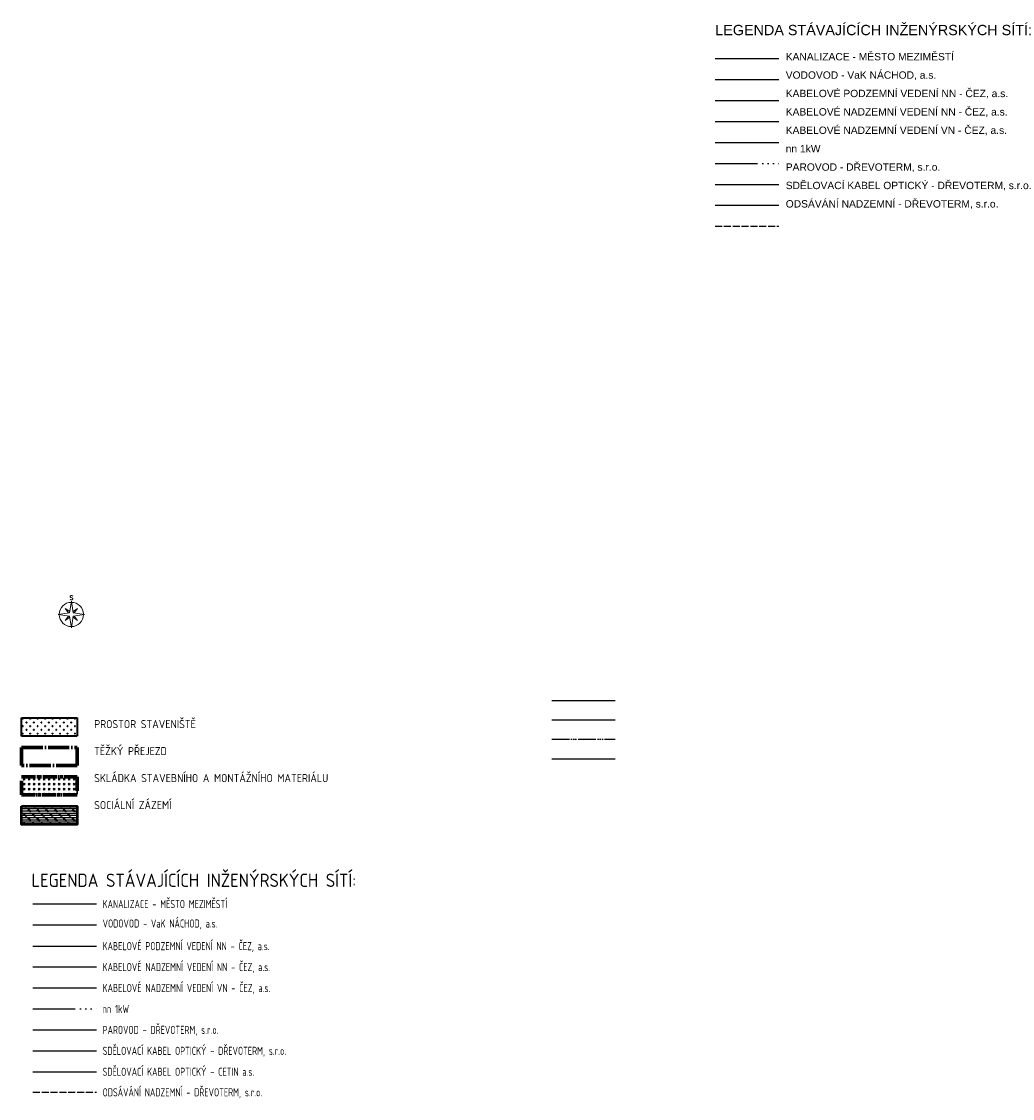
# Model space of a CAD drawing. Extents: x -607893402 to -606472477, y -1001733938 to -1001014811.
# Tile 22 of 23: x -607127542 to -606790764, y -1001380703 to -1001014811. Entities that reach past the tile are written whole.
import ezdxf
from ezdxf.enums import TextEntityAlignment as Align

# ---------------------------------------------------------------- set-up
doc = ezdxf.new("R2010")
doc.units = 0
doc.header["$MEASUREMENT"] = 0
for name, pattern in [('ACAD_ISO02W100', [15, 12, -3]), ('ACAD_ISO04W100', [30, 24, -3, 0, -3]), ('ACAD_ISO06W100', [36, 24, -3, 0, -3, 0, -3, 0, -3])]:
    doc.linetypes.add(name, pattern=pattern)
for name, color, linetype in [('00 legenda', 7, 'CONTINUOUS'), ('horkovod', 6, 'ACAD_ISO04W100'), ('nn_Nadzemní', 1, '_EL_VEDENI_NN_NADZ'), ('nn_Podzemní', 3, 'EL_VEDENI_NN_PODZ'), ('nízké napění', 71, 'ACAD_ISO06W100'), ('ODSÁVÁNÍ', 96, 'ACAD_ISO02W100'), ('OPTICKÝ KABEL', 60, '_EL_VEDENI_SLABOPROUD_PODZ'), ('parovod', 6, '_PRIMARNI_PAROVOD_PODZ'), ('popis_2', 3, 'CONTINUOUS'), ('popis_ut', 3, 'CONTINUOUS'), ('SOC. ZÁZEMÍ', 152, 'CONTINUOUS'), ('vn_Nadzemní', 1, '_EL_VEDENI_VN_NADZ')]:
    doc.layers.add(name, color=color, linetype=linetype)
for name, color, linetype, lineweight in [('KANALIZACE', 32, 'KANALIZACE_PODZ', 50), ('PROSTOR STAVENIŠTĚ', 3, 'CONTINUOUS', 50), ('SKLÁDKA MATERIÁLU', 210, 'ACAD_ISO06W100', 70), ('TĚŽKÝ PŘEJEZD', 30, 'ACAD_ISO04W100', 70), ('VK_legenda', 94, 'CONTINUOUS', 30), ('VODOVOD', 4, 'VODOVOD_PODZ', 50)]:
    doc.layers.add(name, color=color, linetype=linetype, lineweight=lineweight)
doc.styles.add('ROMAND', font='romand', dxfattribs={"width": 0.8, "height": 5})
doc.styles.add('S', font='isocp.shx')
doc.linetypes.add('_EL_VEDENI_NN_NADZ', pattern='A,10,-15,[109,CADKON.SHX,S=5,R=0,X=0,Y=0],-50,10,-10', length=95)
doc.linetypes.add('_EL_VEDENI_SLABOPROUD_PODZ', pattern='A,35,-30,[116,CADKON.SHX,S=5,R=0,X=0,Y=0],-35', length=100)
doc.linetypes.add('_EL_VEDENI_VN_NADZ', pattern='A,10,-15,[110,CADKON.SHX,S=5,R=0,X=0,Y=0],-50,10,-10', length=95)
doc.linetypes.add('_PRIMARNI_PAROVOD_PODZ', pattern='A,35,-15,[125,CADKON.SHX,S=1.25,R=0,X=0,Y=0],-50', length=100)
doc.linetypes.add('_VODA_PITNA_PODZ', pattern='A,35,-15,[117,CADKON.SHX,S=1.25,R=0,X=0,Y=0],-50', length=100)
doc.linetypes.add('EL_VEDENI_NN_PODZ', pattern='A,35,-15,[109,CADKON.SHX,S=5,R=0,X=0,Y=0],-50', length=100)
doc.linetypes.add('KANALIZACE_PODZ', pattern='A,35,-15,[102,CADKON.SHX,S=5,R=0,X=0,Y=5],-5,30,-15', length=100)
doc.linetypes.add('VODOVOD_PODZ', pattern='A,35,-15,[119,CADKON.SHX,S=1.25,R=0,X=0,Y=0],-50', length=100)

# ---------------------------------------------------------------- blocks, each defined once
blk = doc.blocks.new('SEVERKA')
at = {"layer": 'VK_legenda', "lineweight": 13}
for p, q in [((0, 9), (-1.22, 1.22)), ((0, 9), (1.22, 1.22)), ((-9, 0), (-1.22, 1.22)), ((-9, 0), (-1.22, -1.22)), ((-4.14, 4.14), (-1.93, 1.11)), ((-4.14, 4.14), (-1.11, 1.93)), ((4.14, 4.14), (1.11, 1.93)), ((9, 0), (1.22, 1.22)), ((9, 0), (1.22, -1.22)), ((4.14, 4.14), (1.93, 1.11)), ((-4.14, -4.14), (-1.93, -1.11)), ((-4.14, -4.14), (-1.11, -1.93)), ((0, -9), (-1.22, -1.22)), ((0, -9), (1.22, -1.22)), ((4.14, -4.14), (1.11, -1.93)), ((4.14, -4.14), (1.93, -1.11))]:
    blk.add_line(p, q, dxfattribs=at)
for start, end in [(90.81525, 179.18475), (0.81525, 89.18475), (180.81525, 269.18475), (270.81525, 359.18475)]:
    blk.add_arc((0, 0), 8.25, start, end, dxfattribs=at)
at = {"layer": 'VK_legenda', "lineweight": 13, "style": 'ROMAND'}
blk.add_text('S', height=3, dxfattribs=at).set_placement((0, 9), align=Align.BOTTOM_CENTER)

msp = doc.modelspace()

# ---------------------------------------------------------------- hatches: boundary and pattern name
at = {"layer": '00 legenda', "lineweight": 9, "transparency": 33554526}
h = msp.add_hatch(dxfattribs=at)
h.set_pattern_fill('CROSS', color=3, scale=200)
h.set_pattern_definition([(0, (-607415760.2, -1001438359.6), (1270, 1270), [635, -1905]), (90, (-607415442.7, -1001438677.1), (-1270, 1270), [635, -1905])])
h.paths.add_polyline_path([(-607127541.6, -1001251416.1), (-607127541.6, -1001257590.8), (-607108599.6, -1001257590.8), (-607108599.6, -1001251416.1)])
at = {"layer": 'SKLÁDKA MATERIÁLU', "linetype": 'Continuous', "lineweight": -3}
h = msp.add_hatch(dxfattribs=at)
h.set_pattern_fill('GOST_GLASS', color=256, scale=200)
h.set_pattern_definition([(45, (0, 11028.6), (1697.0562748, 0), [1000, -1400]), (45, (424.3, 11028.6), (1697.0562748, 0), [400, -2000]), (45, (0, 11452.9), (1697.0562748, 0), [400, -2000])])
h.paths.add_polyline_path([(-607127541.6, -1001271400.5), (-607108599.6, -1001271400.5), (-607108599.6, -1001277575.3), (-607127541.6, -1001277575.3)])
at = {"layer": 'SOC. ZÁZEMÍ', "ltscale": 200}
h = msp.add_hatch(dxfattribs=at)
h.set_pattern_fill('CORK', color=256, scale=6000)
h.set_pattern_definition([(0, (0, 0), (0, 750), []), (135, (375, -375), (-1499.9999975, -1499.9999975), [1060.660176, -1060.660176]), (135, (562.5, -375), (-1499.9999975, -1499.9999975), [1060.660176, -1060.660176]), (135, (750, -375), (-1499.9999975, -1499.9999975), [1060.660176, -1060.660176])])
h.paths.add_polyline_path([(-607127541.6, -1001281392.8), (-607108599.6, -1001281392.8), (-607108599.6, -1001287567.5), (-607127541.6, -1001287567.5)])

# ---------------------------------------------------------------- linework, layer by layer
at = {"layer": 'horkovod', "linetype": '_PRIMARNI_PAROVOD_PODZ', "ltscale": 100}
msp.add_lwpolyline([(-606947361.4, -1001265290.7), (-606925750.4, -1001265290.7)], dxfattribs=at)
at = {"layer": 'KANALIZACE', "color": 34, "lineweight": -3, "ltscale": 200}
for p, q in [((-606891829.7, -1001027377.5), (-606870218.6, -1001027377.5)), ((-607123681.3, -1001314611.3), (-607102070.3, -1001314611.3))]:
    msp.add_line(p, q, dxfattribs=at)
at = {"layer": 'KANALIZACE', "color": 34, "lineweight": -3, "ltscale": 100}
msp.add_line((-606947361.4, -1001245452.5), (-606925750.4, -1001245452.5), dxfattribs=at)
at = {"layer": 'nn_Nadzemní', "lineweight": -3, "ltscale": 200}
for points in [[(-606891829.7, -1001048792.1), (-606870218.6, -1001048792.1)], [(-607123681.3, -1001336025.9), (-607102070.3, -1001336025.9)]]:
    msp.add_lwpolyline(points, dxfattribs=at)
at = {"layer": 'nn_Podzemní', "lineweight": -3, "ltscale": 200}
for points in [[(-606891829.7, -1001041676.9), (-606870218.6, -1001041676.9)], [(-607123681.3, -1001328910.8), (-607102070.3, -1001328910.8)]]:
    msp.add_lwpolyline(points, dxfattribs=at)
at = {"layer": 'nízké napění', "ltscale": 600}
for points in [[(-606891829.7, -1001063022.4), (-606870218.6, -1001063022.4)], [(-607123681.3, -1001350256.3), (-607102070.3, -1001350256.3)]]:
    msp.add_lwpolyline(points, dxfattribs=at)
at = {"layer": 'nízké napění', "color": 71, "ltscale": 250}
msp.add_lwpolyline([(-606947361.4, -1001258678), (-606925750.4, -1001258678)], dxfattribs=at)
at = {"layer": 'ODSÁVÁNÍ', "ltscale": 200}
for points in [[(-606891829.7, -1001084298.8), (-606870218.6, -1001084298.8)], [(-607123681.3, -1001378578.6), (-607102070.3, -1001378578.6)]]:
    msp.add_lwpolyline(points, dxfattribs=at)
at = {"layer": 'OPTICKÝ KABEL', "lineweight": -3, "ltscale": 200}
for points in [[(-606891829.7, -1001077252.8), (-606870218.6, -1001077252.8)], [(-607123681.3, -1001364486.6), (-607102070.3, -1001364486.6)]]:
    msp.add_lwpolyline(points, dxfattribs=at)
at = {"layer": 'OPTICKÝ KABEL', "color": 240, "lineweight": -3, "ltscale": 200}
msp.add_lwpolyline([(-607123681.3, -1001371601.7), (-607102070.3, -1001371601.7)], dxfattribs=at)
at = {"layer": 'parovod', "lineweight": -3, "ltscale": 200}
for points in [[(-606891829.7, -1001070137.6), (-606870218.6, -1001070137.6)], [(-607123681.3, -1001357371.4), (-607102070.3, -1001357371.4)]]:
    msp.add_lwpolyline(points, dxfattribs=at)
at = {"layer": 'PROSTOR STAVENIŠTĚ', "color": 3, "linetype": 'ACAD_ISO04W100', "lineweight": 35, "ltscale": 0.2}
msp.add_lwpolyline([(-607127541.6, -1001251416.1), (-607108599.6, -1001251416.1), (-607108599.6, -1001257590.8), (-607127541.6, -1001257590.8)], close=True, dxfattribs=at)
at = {"layer": 'SKLÁDKA MATERIÁLU', "ltscale": 200}
msp.add_lwpolyline([(-607127541.6, -1001271400.5), (-607108599.6, -1001271400.5), (-607108599.6, -1001277575.3), (-607127541.6, -1001277575.3)], close=True, dxfattribs=at)
at = {"layer": 'SOC. ZÁZEMÍ', "lineweight": 50, "ltscale": 200}
msp.add_lwpolyline([(-607127541.6, -1001281392.8), (-607108599.6, -1001281392.8), (-607108599.6, -1001287567.5), (-607127541.6, -1001287567.5)], close=True, dxfattribs=at)
at = {"layer": 'TĚŽKÝ PŘEJEZD', "ltscale": 300}
msp.add_lwpolyline([(-607127541.6, -1001261408.3), (-607108599.6, -1001261408.3), (-607108599.6, -1001267583.1), (-607127541.6, -1001267583.1)], close=True, dxfattribs=at)
at = {"layer": 'vn_Nadzemní', "lineweight": -3, "ltscale": 200}
for points in [[(-606891829.7, -1001055907.3), (-606870218.6, -1001055907.3)], [(-607123681.3, -1001343141.1), (-607102070.3, -1001343141.1)]]:
    msp.add_lwpolyline(points, dxfattribs=at)
at = {"layer": 'VODOVOD', "color": 130, "lineweight": -3, "ltscale": 200}
msp.add_lwpolyline([(-606891829.7, -1001034492.6), (-606870218.6, -1001034492.6)], dxfattribs=at)
at = {"layer": 'VODOVOD', "color": 130, "linetype": '_VODA_PITNA_PODZ', "lineweight": -3, "ltscale": 100}
msp.add_lwpolyline([(-606947361.4, -1001252065.3), (-606925750.4, -1001252065.3)], dxfattribs=at)
at = {"layer": 'VODOVOD', "color": 130, "linetype": '_VODA_PITNA_PODZ', "lineweight": -3, "ltscale": 200}
msp.add_lwpolyline([(-607123681.3, -1001321726.5), (-607102070.3, -1001321726.5)], dxfattribs=at)

# ---------------------------------------------------------------- block references
at = {"layer": 'VK_legenda', "xscale": 500, "yscale": 500, "zscale": 500}
msp.add_blockref('SEVERKA', (-607110597.1, -1001216266.9), dxfattribs=at)

# ---------------------------------------------------------------- texts
at = {"layer": 'popis_2', "ltscale": 300, "attachment_point": 1, "line_spacing_factor": 1.5, "style": 'S'}
for s, insert, char_height in [('{\\fArial|b0|i0|c238|p34;LEGENDA STÁVAJÍCÍCH INŽENÝRSKÝCH SÍTÍ:}', (-606891767.3, -1001015942.7), 3500), ('{\\fArial|b0|i0|c238|p34;KANALIZACE - MĚSTO MEZIMĚSTÍ\\PVODOVOD - VaK NÁCHOD, a.s.\\PKABELOVÉ PODZEMNÍ VEDENÍ NN - ČEZ, a.s.\\PKABELOVÉ NADZEMNÍ VEDENÍ NN - ČEZ, a.s.\\PKABELOVÉ NADZEMNÍ VEDENÍ VN - ČEZ, a.s.\\Pnn 1kW\\PPAROVOD - DŘEVOTERM, s.r.o. \\PSDĚLOVACÍ KABEL OPTICKÝ - DŘEVOTERM, s.r.o.\\PODSÁVÁNÍ NADZEMNÍ - DŘEVOTERM, s.r.o.}', (-606867824.3, -1001025491.8), 2500)]:
    msp.add_mtext_dynamic_manual_height_columns(s, width=129381.59, gutter_width=12.5, heights=[0], dxfattribs=dict(at, insert=insert, char_height=char_height))
at = {"layer": 'popis_ut', "style": 'S'}
msp.add_text('LEGENDA STÁVAJÍCÍCH INŽENÝRSKÝCH SÍTÍ:', height=4500, dxfattribs=at).set_placement((-607124139.6, -1001308829.9))
at = {"layer": 'popis_ut', "ltscale": 300, "style": 'S', "width": 0.8}
for s, p in [('KANALIZACE - MĚSTO MEZIMĚSTÍ', (-607099979.3, -1001316022.8)), ('VODOVOD - VaK NÁCHOD, a.s.', (-607099979.3, -1001322635.5)), ('KABELOVÉ PODZEMNÍ VEDENÍ NN - ČEZ, a.s.', (-607099979.3, -1001330322.3)), ('KABELOVÉ NADZEMNÍ VEDENÍ NN - ČEZ, a.s.', (-607099979.3, -1001337437.4)), ('KABELOVÉ NADZEMNÍ VEDENÍ VN - ČEZ, a.s.', (-607099979.3, -1001344552.6)), ('nn 1kW', (-607099979.3, -1001351667.8)), ('PAROVOD - DŘEVOTERM, s.r.o.', (-607099979.3, -1001358782.9)), ('SDĚLOVACÍ KABEL OPTICKÝ - DŘEVOTERM, s.r.o.', (-607099979.3, -1001365898.1)), ('SDĚLOVACÍ KABEL OPTICKÝ - CETIN a.s.', (-607099979.3, -1001373013.2)), ('ODSÁVÁNÍ NADZEMNÍ - DŘEVOTERM, s.r.o.', (-607099979.3, -1001379990.1))]:
    msp.add_text(s, height=2750, dxfattribs=at).set_placement(p)
at = {"layer": 'popis_ut', "ltscale": 300, "insert": (-607102852.8, -1001252146.2), "char_height": 2750, "width": 133757.683, "attachment_point": 1, "style": 'S'}
msp.add_mtext('PROSTOR STAVENIŠTĚ\\P\\PTĚŽKÝ PŘEJEZD\\P\\PSKLÁDKA STAVEBNÍHO A MONTÁŽNÍHO MATERIÁLU\\P\\PSOCIÁLNÍ ZÁZEMÍ', dxfattribs=at)

doc.saveas('drawing.dxf')
